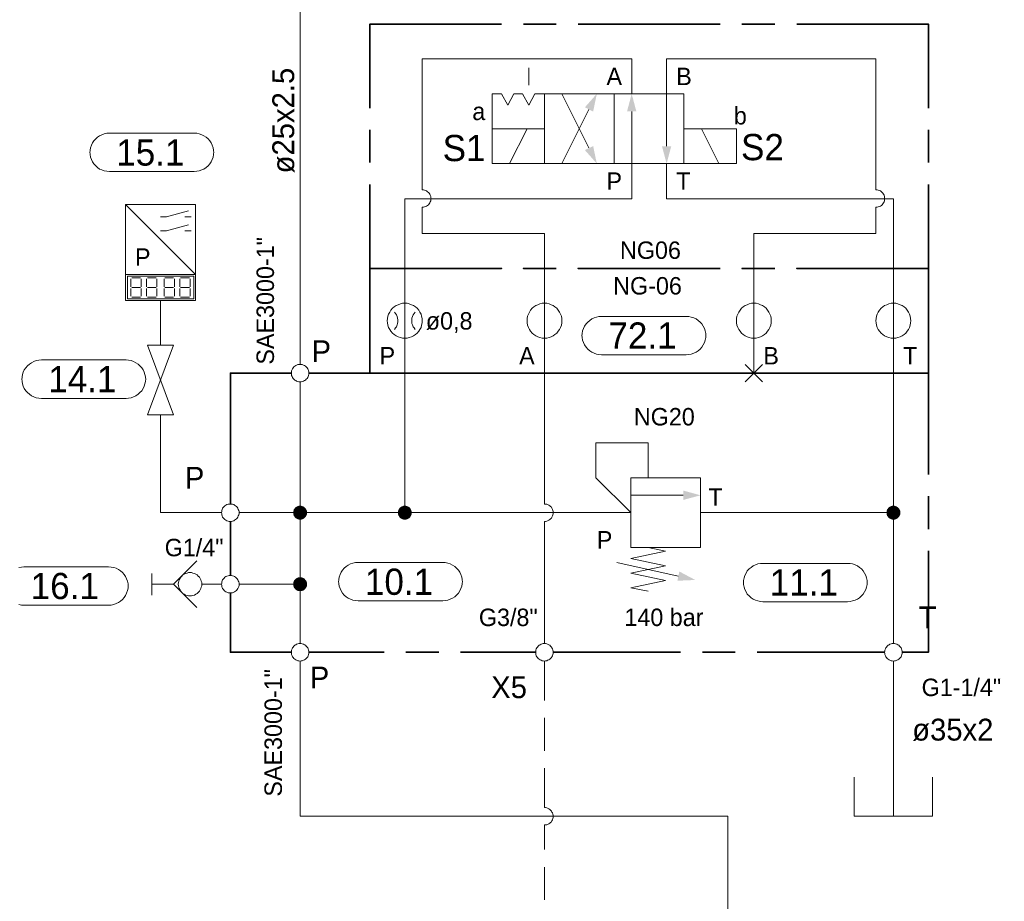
# Model space of a CAD drawing. Header units: millimetres. Extents: x 0 to 138, y 0 to 47.
# Tile 8 of 165: x 7.97 to 11.52, y 8.54 to 11.72. Entities that reach past the tile are written whole.
import ezdxf

# ---------------------------------------------------------------- set-up
doc = ezdxf.new("R2010")
doc.units = ezdxf.units.MM
for name, color, linetype in [('PDF_Geomertry', 7, 'Continuous'), ('PDF_Solid Fills', 7, 'Continuous'), ('PDF_Text', 7, 'Continuous')]:
    doc.layers.add(name, color=color, linetype=linetype)
doc.styles.add('PDF Arial', font='txt')

msp = doc.modelspace()

# ---------------------------------------------------------------- hatches: boundary and pattern name
at = {"layer": 'PDF_Solid Fills', "transparency": 33554559}
for points in [[(8.9826, 9.941), (8.9576, 9.9443), (8.9585, 9.9471)], [(8.9826, 9.941), (8.9576, 9.941), (8.9576, 9.9443)], [(8.9826, 9.941), (8.9576, 9.9374), (8.9576, 9.941)], [(8.9826, 9.941), (8.9585, 9.9346), (8.9576, 9.9374)], [(8.9826, 9.941), (8.9585, 9.9471), (8.959, 9.9507)], [(8.9826, 9.941), (8.959, 9.9313), (8.9585, 9.9346)], [(8.9826, 9.941), (8.959, 9.9507), (8.9604, 9.9535)], [(8.9826, 9.941), (8.9604, 9.9285), (8.959, 9.9313)], [(8.9826, 9.941), (8.9604, 9.9535), (8.9626, 9.9562)], [(8.9826, 9.941), (8.9626, 9.9257), (8.9604, 9.9285)], [(8.9826, 9.941), (8.9626, 9.9562), (8.9646, 9.959)], [(8.9826, 9.941), (8.9646, 9.9229), (8.9626, 9.9257)], [(8.9826, 9.941), (8.9646, 9.959), (8.9674, 9.961)], [(8.9826, 9.941), (8.9674, 9.9207), (8.9646, 9.9229)], [(8.9826, 9.941), (8.9674, 9.961), (8.9701, 9.9624)], [(8.9826, 9.941), (8.9701, 9.9193), (8.9674, 9.9207)], [(8.9826, 9.941), (8.9701, 9.9624), (8.9729, 9.9638)], [(8.9826, 9.941), (8.9729, 9.9179), (8.9701, 9.9193)], [(8.9826, 9.941), (8.9729, 9.9638), (8.9757, 9.9651)], [(8.9826, 9.941), (8.9757, 9.9165), (8.9729, 9.9179)], [(8.9826, 9.941), (8.9757, 9.9651), (8.9793, 9.966)], [(8.9826, 9.941), (8.9793, 9.916), (8.9757, 9.9165)], [(8.9826, 9.941), (8.9793, 9.966), (8.9826, 9.966)], [(8.9826, 9.941), (8.9826, 9.916), (8.9793, 9.916)], [(8.9826, 9.941), (8.9854, 9.966), (8.989, 9.9651)], [(8.9826, 9.941), (8.9826, 9.966), (8.9854, 9.966)], [(8.9826, 9.941), (8.989, 9.9651), (8.9924, 9.9638)], [(8.9826, 9.941), (8.9924, 9.9638), (8.9951, 9.9624)], [(8.9826, 9.941), (8.9951, 9.9624), (8.9979, 9.961)], [(8.9826, 9.941), (8.9979, 9.961), (9.0001, 9.959)], [(8.9826, 9.941), (9.0001, 9.959), (9.0021, 9.9562)], [(8.9826, 9.941), (9.0021, 9.9562), (9.0043, 9.9535)], [(8.9826, 9.941), (9.0043, 9.9535), (9.0057, 9.9507)], [(8.9826, 9.941), (9.0057, 9.9507), (9.0071, 9.9471)], [(8.9826, 9.941), (9.0071, 9.9471), (9.0076, 9.9443)], [(8.9826, 9.941), (9.0076, 9.9443), (9.0076, 9.941)], [(8.9826, 9.941), (8.9854, 9.916), (8.9826, 9.916)], [(8.9826, 9.941), (8.989, 9.9165), (8.9854, 9.916)], [(8.9826, 9.941), (8.9924, 9.9179), (8.989, 9.9165)], [(8.9826, 9.941), (8.9951, 9.9193), (8.9924, 9.9179)], [(8.9826, 9.941), (8.9979, 9.9207), (8.9951, 9.9193)], [(8.9826, 9.941), (9.0001, 9.9229), (8.9979, 9.9207)], [(8.9826, 9.941), (9.0021, 9.9257), (9.0001, 9.9229)], [(8.9826, 9.941), (9.0043, 9.9285), (9.0021, 9.9257)], [(8.9826, 9.941), (9.0057, 9.9313), (9.0043, 9.9285)], [(8.9826, 9.941), (9.0071, 9.9346), (9.0057, 9.9313)], [(8.9826, 9.941), (9.0076, 9.9374), (9.0071, 9.9346)], [(8.9826, 9.941), (9.0076, 9.941), (9.0076, 9.9374)], [(9.3599, 9.941), (9.3349, 9.9443), (9.3354, 9.9471)], [(9.3599, 9.941), (9.3349, 9.941), (9.3349, 9.9443)], [(9.3599, 9.941), (9.3349, 9.9374), (9.3349, 9.941)], [(9.3599, 9.941), (9.3354, 9.9346), (9.3349, 9.9374)], [(9.3599, 9.941), (9.3354, 9.9471), (9.3363, 9.9507)], [(9.3599, 9.941), (9.3363, 9.9313), (9.3354, 9.9346)], [(9.3599, 9.941), (9.3363, 9.9507), (9.3382, 9.9535)], [(9.3599, 9.941), (9.3382, 9.9285), (9.3363, 9.9313)], [(9.3599, 9.941), (9.3382, 9.9535), (9.3396, 9.9562)], [(9.3599, 9.941), (9.3396, 9.9257), (9.3382, 9.9285)], [(9.3599, 9.941), (9.3396, 9.9562), (9.3418, 9.959)], [(9.3599, 9.941), (9.3418, 9.9229), (9.3396, 9.9257)], [(9.3599, 9.941), (9.3418, 9.959), (9.3446, 9.961)], [(9.3599, 9.941), (9.3446, 9.9207), (9.3418, 9.9229)], [(9.3599, 9.941), (9.3446, 9.961), (9.3474, 9.9624)], [(9.3599, 9.941), (9.3474, 9.9193), (9.3446, 9.9207)], [(9.3599, 9.941), (9.3474, 9.9624), (9.3501, 9.9638)], [(9.3599, 9.941), (9.3501, 9.9179), (9.3474, 9.9193)], [(9.3599, 9.941), (9.3501, 9.9638), (9.3535, 9.9651)], [(9.3599, 9.941), (9.3535, 9.9165), (9.3501, 9.9179)], [(9.3599, 9.941), (9.3535, 9.9651), (9.3562, 9.966)], [(9.3599, 9.941), (9.3562, 9.916), (9.3535, 9.9165)], [(9.3599, 9.941), (9.3562, 9.966), (9.3599, 9.966)], [(9.3599, 9.941), (9.3599, 9.916), (9.3562, 9.916)], [(9.3599, 9.941), (9.3632, 9.966), (9.366, 9.9651)], [(9.3599, 9.941), (9.3599, 9.966), (9.3632, 9.966)], [(9.3599, 9.941), (9.366, 9.9651), (9.3696, 9.9638)], [(9.3599, 9.941), (9.3696, 9.9638), (9.3724, 9.9624)], [(9.3599, 9.941), (9.3724, 9.9624), (9.3751, 9.961)], [(9.3599, 9.941), (9.3751, 9.961), (9.3779, 9.959)], [(9.3599, 9.941), (9.3779, 9.959), (9.3799, 9.9562)], [(9.3599, 9.941), (9.3799, 9.9562), (9.3813, 9.9535)], [(9.3599, 9.941), (9.3813, 9.9535), (9.3826, 9.9507)], [(9.3599, 9.941), (9.3826, 9.9507), (9.384, 9.9471)], [(9.3599, 9.941), (9.384, 9.9471), (9.3849, 9.9443)], [(9.3599, 9.941), (9.3849, 9.9443), (9.3849, 9.941)], [(9.3599, 9.941), (9.3632, 9.916), (9.3599, 9.916)], [(9.3599, 9.941), (9.366, 9.9165), (9.3632, 9.916)], [(9.3599, 9.941), (9.3696, 9.9179), (9.366, 9.9165)], [(9.3599, 9.941), (9.3724, 9.9193), (9.3696, 9.9179)], [(9.3599, 9.941), (9.3751, 9.9207), (9.3724, 9.9193)], [(9.3599, 9.941), (9.3779, 9.9229), (9.3751, 9.9207)], [(9.3599, 9.941), (9.3799, 9.9257), (9.3779, 9.9229)], [(9.3599, 9.941), (9.3813, 9.9285), (9.3799, 9.9257)], [(9.3599, 9.941), (9.3826, 9.9313), (9.3813, 9.9285)], [(9.3599, 9.941), (9.384, 9.9346), (9.3826, 9.9313)], [(9.3599, 9.941), (9.3849, 9.9374), (9.384, 9.9346)], [(9.3599, 9.941), (9.3849, 9.941), (9.3849, 9.9374)], [(11.1201, 9.941), (11.0951, 9.9443), (11.096, 9.9471)], [(11.1201, 9.941), (11.0951, 9.941), (11.0951, 9.9443)], [(11.1201, 9.941), (11.0951, 9.9374), (11.0951, 9.941)], [(11.1201, 9.941), (11.096, 9.9346), (11.0951, 9.9374)], [(11.1201, 9.941), (11.096, 9.9471), (11.0965, 9.9507)], [(11.1201, 9.941), (11.0965, 9.9313), (11.096, 9.9346)], [(11.1201, 9.941), (11.0965, 9.9507), (11.0979, 9.9535)], [(11.1201, 9.941), (11.0979, 9.9285), (11.0965, 9.9313)], [(11.1201, 9.941), (11.0979, 9.9535), (11.1001, 9.9562)], [(11.1201, 9.941), (11.1001, 9.9257), (11.0979, 9.9285)], [(11.1201, 9.941), (11.1001, 9.9562), (11.1021, 9.959)], [(11.1201, 9.941), (11.1021, 9.9229), (11.1001, 9.9257)], [(11.1201, 9.941), (11.1021, 9.959), (11.1049, 9.961)], [(11.1201, 9.941), (11.1049, 9.9207), (11.1021, 9.9229)], [(11.1201, 9.941), (11.1049, 9.961), (11.1076, 9.9624)], [(11.1201, 9.941), (11.1076, 9.9193), (11.1049, 9.9207)], [(11.1201, 9.941), (11.1076, 9.9624), (11.1104, 9.9638)], [(11.1201, 9.941), (11.1104, 9.9179), (11.1076, 9.9193)], [(11.1201, 9.941), (11.1104, 9.9638), (11.1132, 9.9651)], [(11.1201, 9.941), (11.1132, 9.9165), (11.1104, 9.9179)], [(11.1201, 9.941), (11.1132, 9.9651), (11.1168, 9.966)], [(11.1201, 9.941), (11.1168, 9.916), (11.1132, 9.9165)], [(11.1201, 9.941), (11.1168, 9.966), (11.1201, 9.966)], [(11.1201, 9.941), (11.1201, 9.916), (11.1168, 9.916)], [(11.1201, 9.941), (11.1229, 9.966), (11.1265, 9.9651)], [(11.1201, 9.941), (11.1201, 9.966), (11.1229, 9.966)], [(11.1201, 9.941), (11.1265, 9.9651), (11.1299, 9.9638)], [(11.1201, 9.941), (11.1299, 9.9638), (11.1326, 9.9624)], [(11.1201, 9.941), (11.1326, 9.9624), (11.1354, 9.961)], [(11.1201, 9.941), (11.1354, 9.961), (11.1376, 9.959)], [(11.1201, 9.941), (11.1376, 9.959), (11.1396, 9.9562)], [(11.1201, 9.941), (11.1396, 9.9562), (11.1418, 9.9535)], [(11.1201, 9.941), (11.1418, 9.9535), (11.1432, 9.9507)], [(11.1201, 9.941), (11.1432, 9.9507), (11.1446, 9.9471)], [(11.1201, 9.941), (11.1446, 9.9471), (11.1451, 9.9443)], [(11.1201, 9.941), (11.1451, 9.9443), (11.1451, 9.941)], [(11.1201, 9.941), (11.1229, 9.916), (11.1201, 9.916)], [(11.1201, 9.941), (11.1265, 9.9165), (11.1229, 9.916)], [(11.1201, 9.941), (11.1299, 9.9179), (11.1265, 9.9165)], [(11.1201, 9.941), (11.1326, 9.9193), (11.1299, 9.9179)], [(11.1201, 9.941), (11.1354, 9.9207), (11.1326, 9.9193)], [(11.1201, 9.941), (11.1376, 9.9229), (11.1354, 9.9207)], [(11.1201, 9.941), (11.1396, 9.9257), (11.1376, 9.9229)], [(11.1201, 9.941), (11.1418, 9.9285), (11.1396, 9.9257)], [(11.1201, 9.941), (11.1432, 9.9313), (11.1418, 9.9285)], [(11.1201, 9.941), (11.1446, 9.9346), (11.1432, 9.9313)], [(11.1201, 9.941), (11.1451, 9.9374), (11.1446, 9.9346)], [(11.1201, 9.941), (11.1451, 9.941), (11.1451, 9.9374)], [(8.9826, 9.6832), (8.9576, 9.6868), (8.9585, 9.6896)], [(8.9826, 9.6832), (8.9576, 9.6832), (8.9576, 9.6868)], [(8.9826, 9.6832), (8.9585, 9.6896), (8.959, 9.6929)], [(8.9826, 9.6832), (8.959, 9.6929), (8.9604, 9.6957)], [(8.9826, 9.6832), (8.9604, 9.6957), (8.9626, 9.6985)], [(8.9826, 9.6832), (8.9626, 9.6985), (8.9646, 9.7007)], [(8.9826, 9.6832), (8.9646, 9.7007), (8.9674, 9.7035)], [(8.9826, 9.6832), (8.9674, 9.7035), (8.9701, 9.7049)], [(8.9826, 9.6832), (8.9701, 9.7049), (8.9729, 9.7062)], [(8.9826, 9.6832), (8.9729, 9.7062), (8.9757, 9.7076)], [(8.9826, 9.6832), (8.9757, 9.7076), (8.9793, 9.7082)], [(8.9826, 9.6832), (8.9793, 9.7082), (8.9826, 9.7082)], [(8.9826, 9.6832), (8.9854, 9.7082), (8.989, 9.7076)], [(8.9826, 9.6832), (8.9826, 9.7082), (8.9854, 9.7082)], [(8.9826, 9.6832), (8.989, 9.7076), (8.9924, 9.7062)], [(8.9826, 9.6832), (8.9924, 9.7062), (8.9951, 9.7049)], [(8.9826, 9.6832), (8.9951, 9.7049), (8.9979, 9.7035)], [(8.9826, 9.6832), (8.9979, 9.7035), (9.0001, 9.7007)], [(8.9826, 9.6832), (9.0001, 9.7007), (9.0021, 9.6985)], [(8.9826, 9.6832), (9.0021, 9.6985), (9.0043, 9.6957)], [(8.9826, 9.6832), (9.0043, 9.6957), (9.0057, 9.6929)], [(8.9826, 9.6832), (9.0057, 9.6929), (9.0071, 9.6896)], [(8.9826, 9.6832), (9.0071, 9.6896), (9.0076, 9.6868)], [(8.9826, 9.6832), (9.0076, 9.6868), (9.0076, 9.6832)], [(8.9826, 9.6832), (8.9576, 9.6799), (8.9576, 9.6832)], [(8.9826, 9.6832), (8.9585, 9.6763), (8.9576, 9.6799)], [(8.9826, 9.6832), (8.959, 9.6735), (8.9585, 9.6763)], [(8.9826, 9.6832), (8.9604, 9.6707), (8.959, 9.6735)], [(8.9826, 9.6832), (8.9626, 9.6679), (8.9604, 9.6707)], [(8.9826, 9.6832), (8.9646, 9.6651), (8.9626, 9.6679)], [(8.9826, 9.6832), (8.9674, 9.6632), (8.9646, 9.6651)], [(8.9826, 9.6832), (8.9701, 9.661), (8.9674, 9.6632)], [(8.9826, 9.6832), (8.9729, 9.6596), (8.9701, 9.661)], [(8.9826, 9.6832), (8.9757, 9.659), (8.9729, 9.6596)], [(8.9826, 9.6832), (8.9793, 9.6582), (8.9757, 9.659)], [(8.9826, 9.6832), (8.9826, 9.6582), (8.9793, 9.6582)], [(8.9826, 9.6832), (8.9854, 9.6582), (8.9826, 9.6582)], [(8.9826, 9.6832), (8.989, 9.659), (8.9854, 9.6582)], [(8.9826, 9.6832), (8.9924, 9.6596), (8.989, 9.659)], [(8.9826, 9.6832), (8.9951, 9.661), (8.9924, 9.6596)], [(8.9826, 9.6832), (8.9979, 9.6632), (8.9951, 9.661)], [(8.9826, 9.6832), (9.0001, 9.6651), (8.9979, 9.6632)], [(8.9826, 9.6832), (9.0021, 9.6679), (9.0001, 9.6651)], [(8.9826, 9.6832), (9.0043, 9.6707), (9.0021, 9.6679)], [(8.9826, 9.6832), (9.0057, 9.6735), (9.0043, 9.6707)], [(8.9826, 9.6832), (9.0071, 9.6763), (9.0057, 9.6735)], [(8.9826, 9.6832), (9.0076, 9.6799), (9.0071, 9.6763)], [(8.9826, 9.6832), (9.0076, 9.6832), (9.0076, 9.6799)]]:
    msp.add_hatch(color=256, dxfattribs=at).paths.add_polyline_path(points)

# ---------------------------------------------------------------- linework, layer by layer
at = {"layer": 'PDF_Geomertry', "lineweight": 15}
for points in [[(8.9826, 10.4749), (8.9826, 11.8554)], [(10.1771, 11.4499), (10.1771, 11.5757), (9.4224, 11.5757), (9.4224, 11.104), (9.4265, 11.1035), (9.4307, 11.1026), (9.4349, 11.1012), (9.4382, 11.0999), (9.4418, 11.0971), (9.4446, 11.0943), (9.4474, 11.0915), (9.4501, 11.0882), (9.4515, 11.0846), (9.4529, 11.0804), (9.4535, 11.0763), (9.4543, 11.0721), (9.4535, 11.0688), (9.4529, 11.0646), (9.4515, 11.0604), (9.4501, 11.0568), (9.4474, 11.0535), (9.4446, 11.0499), (9.4418, 11.0479), (9.4382, 11.0451), (9.4349, 11.0438), (9.4307, 11.0424), (9.4265, 11.0415), (9.4224, 11.041), (9.4265, 11.0415), (9.4307, 11.0424), (9.4349, 11.0438), (9.4382, 11.0451), (9.4418, 11.0479), (9.4446, 11.0499), (9.4474, 11.0535), (9.4501, 11.0568), (9.4515, 11.0604), (9.4529, 11.0646), (9.4535, 11.0688), (9.4543, 11.0721), (9.4535, 11.0763), (9.4529, 11.0804), (9.4515, 11.0846), (9.4501, 11.0882), (9.4474, 11.0915), (9.4446, 11.0943), (9.4418, 11.0971), (9.4382, 11.0999), (9.4349, 11.1012), (9.4307, 11.1026), (9.4265, 11.1035), (9.4224, 11.104)], [(11.0571, 11.104), (11.0571, 11.5757), (10.3029, 11.5757), (10.3029, 11.4499), (10.3029, 11.261)], [(9.8062, 11.4813), (9.8062, 11.5438)], [(9.9257, 11.4499), (10.0229, 11.2549)], [(10.2368, 10.0665), (10.2368, 10.1924), (10.0479, 10.1924), (10.0479, 10.0665), (10.1737, 9.941), (9.3599, 9.941), (9.3599, 10.4438), (9.3599, 10.8207), (9.3599, 11.0721), (10.1771, 11.0721), (10.1771, 11.1985), (10.1771, 11.3868)], [(9.9257, 11.1985), (10.0229, 11.3937)], [(9.7368, 11.1985), (9.8001, 11.3243)], [(10.491, 11.1985), (10.4285, 11.3243)], [(11.1201, 9.4693), (11.1201, 9.941), (11.1201, 10.4438), (11.1201, 10.8207), (11.1201, 11.0721), (10.3029, 11.0721), (10.3029, 11.1985)], [(10.6174, 10.4438), (10.6174, 10.8207), (10.6174, 10.9465), (11.0571, 10.9465), (11.0571, 11.041), (11.0613, 11.0415), (11.0654, 11.0424), (11.0696, 11.0438), (11.0729, 11.0451), (11.0765, 11.0479), (11.0793, 11.0499), (11.0821, 11.0535), (11.084, 11.0568), (11.0863, 11.0604), (11.0876, 11.0646), (11.0882, 11.0688), (11.0882, 11.0721), (11.0882, 11.0763), (11.0876, 11.0804), (11.0863, 11.0846), (11.084, 11.0882), (11.0821, 11.0915), (11.0793, 11.0943), (11.0765, 11.0971), (11.0729, 11.0999), (11.0696, 11.1012), (11.0654, 11.1026), (11.0613, 11.1035), (11.0571, 11.104), (11.0613, 11.1035), (11.0654, 11.1026), (11.0696, 11.1012), (11.0729, 11.0999), (11.0765, 11.0971), (11.0793, 11.0943), (11.0821, 11.0915), (11.084, 11.0882), (11.0863, 11.0846), (11.0876, 11.0804), (11.0882, 11.0763), (11.0882, 11.0721), (11.0882, 11.0688), (11.0876, 11.0646), (11.0863, 11.0604), (11.084, 11.0568), (11.0821, 11.0535), (11.0793, 11.0499), (11.0765, 11.0479), (11.0729, 11.0451), (11.0696, 11.0438), (11.0654, 11.0424), (11.0613, 11.0415), (11.0571, 11.041)], [(8.3535, 10.7993), (8.3535, 10.7049), (8.6057, 10.7049), (8.6057, 10.7993), (8.3535, 11.0507)], [(9.4224, 11.041), (9.4224, 10.9465), (9.8626, 10.9465), (9.8626, 10.8207), (9.8626, 10.4438), (9.8626, 9.9721)], [(8.4799, 11.0063), (8.5015, 11.0063), (8.5799, 11.0285)], [(8.5674, 11.0063), (8.5896, 11.0063)], [(8.4799, 10.9562), (8.5015, 10.9562), (8.5799, 10.9785)], [(8.5674, 10.9562), (8.5896, 10.9562)], [(8.3757, 10.7868), (8.4071, 10.7868)], [(8.4326, 10.7868), (8.464, 10.7868)], [(8.4951, 10.7868), (8.5265, 10.7868)], [(8.5521, 10.7868), (8.5835, 10.7868)], [(8.3729, 10.7549), (8.3729, 10.7832)], [(8.3729, 10.7207), (8.3729, 10.7485)], [(8.3757, 10.7521), (8.4071, 10.7521)], [(8.4104, 10.7832), (8.4104, 10.7549)], [(8.4104, 10.7485), (8.4104, 10.7207)], [(8.4293, 10.7549), (8.4293, 10.7832)], [(8.4293, 10.7207), (8.4293, 10.7485)], [(8.4326, 10.7521), (8.464, 10.7521)], [(8.4668, 10.7832), (8.4668, 10.7549)], [(8.4668, 10.7485), (8.4668, 10.7207)], [(8.4924, 10.7549), (8.4924, 10.7832)], [(8.4924, 10.7207), (8.4924, 10.7485)], [(8.4951, 10.7521), (8.5265, 10.7521)], [(8.5299, 10.7832), (8.5299, 10.7549)], [(8.5299, 10.7485), (8.5299, 10.7207)], [(8.5487, 10.7549), (8.5487, 10.7832)], [(8.5487, 10.7207), (8.5487, 10.7485)], [(8.5521, 10.7521), (8.5835, 10.7521)], [(8.5863, 10.7832), (8.5863, 10.7549)], [(8.5863, 10.7485), (8.5863, 10.7207)], [(8.4071, 10.7174), (8.3757, 10.7174)], [(8.464, 10.7174), (8.4326, 10.7174)], [(8.5265, 10.7174), (8.4951, 10.7174)], [(8.5835, 10.7174), (8.5521, 10.7174)], [(8.4799, 10.5443), (8.4799, 10.7049)], [(9.3599, 10.6951), (9.3599, 10.5693)], [(10.6174, 10.6951), (10.6174, 10.5693)], [(11.1201, 10.6951), (11.1201, 10.5693)], [(9.3224, 10.6012), (9.3265, 10.6063), (9.3299, 10.611), (9.3321, 10.6174), (9.3335, 10.6229), (9.3349, 10.629), (9.3349, 10.6354), (9.3335, 10.6415), (9.3321, 10.6479), (9.3299, 10.6535), (9.3265, 10.659), (9.3224, 10.6637)], [(9.3965, 10.6637), (9.3932, 10.659), (9.3896, 10.6535), (9.3876, 10.6479), (9.3854, 10.6415), (9.3849, 10.6354), (9.3849, 10.629), (9.3854, 10.6229), (9.3876, 10.6174), (9.3896, 10.611), (9.3932, 10.6063), (9.3965, 10.6012)], [(10.5854, 10.4124), (10.6487, 10.4749)], [(10.6487, 10.4124), (10.5854, 10.4749)], [(8.9826, 10.4124), (8.9826, 9.941), (8.9826, 9.6832), (8.9826, 9.4693)], [(8.6993, 9.941), (8.4799, 9.941), (8.4799, 10.2929)], [(10.1737, 10.0035), (10.3626, 10.0035)], [(9.8626, 9.4693), (9.8626, 9.9096), (9.8668, 9.9096), (9.871, 9.9104), (9.8743, 9.9118), (9.8785, 9.9137), (9.8821, 9.916), (9.8849, 9.9188), (9.8876, 9.9215), (9.8896, 9.9249), (9.8918, 9.929), (9.8932, 9.9326), (9.8938, 9.9368), (9.8938, 9.941), (9.8938, 9.9451), (9.8932, 9.9493), (9.8918, 9.9526), (9.8896, 9.9568), (9.8876, 9.9604), (9.8849, 9.9632), (9.8821, 9.966), (9.8785, 9.9679), (9.8743, 9.9701), (9.871, 9.9715), (9.8668, 9.9721), (9.8626, 9.9721), (9.8668, 9.9721), (9.871, 9.9715), (9.8743, 9.9701), (9.8785, 9.9679), (9.8821, 9.966), (9.8849, 9.9632), (9.8876, 9.9604), (9.8896, 9.9568), (9.8918, 9.9526), (9.8932, 9.9493), (9.8938, 9.9451), (9.8938, 9.941), (9.8938, 9.9368), (9.8932, 9.9326), (9.8918, 9.929), (9.8896, 9.9249), (9.8876, 9.9215), (9.8849, 9.9188), (9.8821, 9.916), (9.8785, 9.9137), (9.8743, 9.9118), (9.871, 9.9104), (9.8668, 9.9096), (9.8626, 9.9096)], [(8.7626, 9.941), (8.9826, 9.941), (9.3599, 9.941)], [(10.4251, 9.941), (11.1201, 9.941)], [(10.2368, 9.8151), (10.2993, 9.8021), (10.1737, 9.7757), (10.2993, 9.7499), (10.1737, 9.7235), (10.2993, 9.6971), (10.1737, 9.6707), (10.2368, 9.6582)], [(8.6104, 9.7674), (8.5265, 9.6832), (8.6104, 9.5993)], [(10.1237, 9.7618), (10.3451, 9.7124)], [(7.9696, 9.7438), (7.9785, 9.7451), (7.9876, 9.7457), (8.2924, 9.7457), (8.2924, 9.7457), (8.3021, 9.7451), (8.3113, 9.7438), (8.3196, 9.741), (8.3279, 9.7368), (8.3354, 9.7313), (8.3424, 9.7249), (8.3487, 9.7179), (8.3535, 9.7104), (8.3576, 9.7021), (8.3612, 9.6938), (8.3626, 9.6846), (8.3632, 9.6749), (8.3632, 9.6785), (8.3626, 9.6693), (8.3612, 9.6604), (8.3576, 9.6513), (8.3535, 9.6429), (8.3487, 9.6354), (8.3424, 9.6285), (8.3354, 9.6221), (8.3279, 9.6174), (8.3196, 9.6132), (8.3113, 9.6104), (8.3021, 9.6082), (8.2924, 9.6076), (7.9876, 9.6076), (7.9785, 9.6082), (7.9696, 9.6104)], [(8.4479, 9.6437), (8.4479, 9.7221)], [(8.5265, 9.6832), (8.4479, 9.6832)], [(8.6279, 9.6832), (8.6521, 9.6832), (8.6993, 9.6832)], [(8.7626, 9.6832), (8.9826, 9.6832)], [(8.2785, 6.1938), (8.2785, 6.2818), (8.2785, 6.7221), (8.3224, 6.7221), (8.8507, 6.7221), (10.391, 6.7221), (10.5229, 6.7221), (10.5229, 6.986), (10.5229, 8.8471), (8.9826, 8.8471), (8.9826, 9.4063)], [(9.8626, 9.2646), (9.8626, 9.4063)], [(11.1201, 8.8471), (11.1201, 9.0549), (11.1201, 9.4063)], [(9.8626, 9.0832), (9.8626, 9.2013)], [(9.8626, 8.8785), (9.8626, 9.0207)], [(10.9785, 8.9882), (10.9785, 8.8471), (11.2612, 8.8471), (11.2612, 8.9882)], [(9.8626, 8.7271), (9.8626, 8.816), (9.8668, 8.816), (9.871, 8.8165), (9.8743, 8.8179), (9.8785, 8.8201), (9.8821, 8.8221), (9.8849, 8.8249), (9.8876, 8.8276), (9.8896, 8.8312), (9.8918, 8.8346), (9.8932, 8.8388), (9.8938, 8.8429), (9.8938, 8.8471), (9.8938, 8.8512), (9.8932, 8.8549), (9.8918, 8.859), (9.8896, 8.8624), (9.8876, 8.866), (9.8849, 8.8693), (9.8821, 8.8721), (9.8785, 8.8743), (9.8743, 8.8762), (9.871, 8.8771), (9.8668, 8.8785), (9.8626, 8.8785), (9.8668, 8.8785), (9.871, 8.8771), (9.8743, 8.8762), (9.8785, 8.8743), (9.8821, 8.8721), (9.8849, 8.8693), (9.8876, 8.866), (9.8896, 8.8624), (9.8918, 8.859), (9.8932, 8.8549), (9.8938, 8.8512), (9.8938, 8.8471), (9.8938, 8.8429), (9.8932, 8.8388), (9.8918, 8.8346), (9.8896, 8.8312), (9.8876, 8.8276), (9.8849, 8.8249), (9.8821, 8.8221), (9.8785, 8.8201), (9.8743, 8.8179), (9.871, 8.8165), (9.8668, 8.816), (9.8626, 8.816)], [(9.8626, 8.5457), (9.8626, 8.6637)]]:
    msp.add_lwpolyline(points, dxfattribs=at)
at = {"layer": 'PDF_Geomertry', "lineweight": 35}
for points in [[(9.7085, 11.7013), (9.234, 11.7013), (9.234, 11.3985)], [(9.9049, 11.7013), (9.7868, 11.7013)], [(10.496, 11.7013), (9.984, 11.7013)], [(10.6924, 11.7013), (10.5743, 11.7013)], [(11.246, 11.3985), (11.246, 11.7013), (10.7715, 11.7013)], [(9.234, 11.3201), (9.234, 11.2021)], [(11.246, 11.2021), (11.246, 11.3201)], [(9.7085, 10.4438), (9.234, 10.4438), (9.234, 10.8207), (9.7085, 10.8207), (9.234, 10.8207), (9.234, 11.1235)], [(10.7715, 10.4438), (11.246, 10.4438), (11.246, 10.8207), (10.7715, 10.8207), (11.246, 10.8207), (11.246, 11.1235)], [(8.7312, 9.9721), (8.7312, 10.4438), (8.9515, 10.4438)], [(9.014, 10.4438), (9.5987, 10.4438)], [(9.6771, 10.4438), (9.7951, 10.4438)], [(9.9049, 10.4438), (9.7868, 10.4438)], [(9.8737, 10.4438), (10.3854, 10.4438)], [(10.496, 10.4438), (9.984, 10.4438)], [(10.4646, 10.4438), (10.5826, 10.4438)], [(10.6924, 10.4438), (10.5743, 10.4438)], [(10.6612, 10.4438), (11.246, 10.4438), (11.246, 10.0785)], [(11.246, 9.8818), (11.246, 9.9999)], [(8.7312, 9.7146), (8.7312, 9.9096)], [(11.1515, 9.4382), (11.246, 9.4382), (11.246, 9.8035)], [(8.9515, 9.4382), (8.7312, 9.4382), (8.7312, 9.6521)], [(9.014, 9.4382), (9.2849, 9.4382)], [(9.3632, 9.4382), (9.4821, 9.4382)], [(9.5604, 9.4382), (9.8312, 9.4382)], [(9.8938, 9.4382), (10.3535, 9.4382)], [(10.4321, 9.4382), (10.5501, 9.4382)], [(10.6293, 9.4382), (11.0882, 9.4382)]]:
    msp.add_lwpolyline(points, dxfattribs=at)
at = {"layer": 'PDF_Geomertry', "lineweight": 15}
for points in [[(9.8626, 11.3243), (9.8626, 11.4499), (9.8279, 11.4499), (9.8062, 11.409), (9.784, 11.4499), (9.7529, 11.4499), (9.7307, 11.409), (9.7085, 11.4499), (9.6743, 11.4499), (9.6743, 11.3243)], [(10.114, 11.4499), (9.8626, 11.4499), (9.8626, 11.1985), (10.114, 11.1985), (10.114, 11.4499)], [(10.3654, 11.1985), (10.114, 11.1985), (10.114, 11.4499), (10.3654, 11.4499), (10.3654, 11.1985)], [(9.6743, 11.1985), (9.8626, 11.1985), (9.8626, 11.3243), (9.6743, 11.3243), (9.6743, 11.1985)], [(10.3654, 11.1985), (10.5543, 11.1985), (10.5543, 11.3243), (10.3654, 11.3243), (10.3654, 11.1985)], [(8.6007, 11.3082), (8.6099, 11.3076), (8.6187, 11.3054), (8.6279, 11.3026), (8.6362, 11.2985), (8.6438, 11.2938), (8.6507, 11.2874), (8.6571, 11.2804), (8.6618, 11.2729), (8.666, 11.2646), (8.6688, 11.2554), (8.671, 11.2465), (8.6715, 11.2374), (8.6715, 11.241), (8.671, 11.2313), (8.6688, 11.2221), (8.666, 11.2138), (8.6618, 11.2054), (8.6571, 11.1979), (8.6507, 11.191), (8.6438, 11.1846), (8.6362, 11.179), (8.6279, 11.1757), (8.6187, 11.1721), (8.6099, 11.1707), (8.6007, 11.1701), (8.296, 11.1701), (8.2862, 11.1707), (8.2771, 11.1721), (8.2688, 11.1757), (8.2604, 11.179), (8.2529, 11.1846), (8.246, 11.191), (8.2396, 11.1979), (8.2349, 11.2054), (8.2307, 11.2138), (8.2271, 11.2221), (8.2257, 11.2313), (8.2251, 11.241), (8.2251, 11.2374), (8.2257, 11.2465), (8.2271, 11.2554), (8.2307, 11.2646), (8.2349, 11.2729), (8.2396, 11.2804), (8.246, 11.2874), (8.2529, 11.2938), (8.2604, 11.2985), (8.2688, 11.3026), (8.2771, 11.3054), (8.2862, 11.3076), (8.296, 11.3082), (8.6007, 11.3082)], [(8.3535, 10.7993), (8.6057, 10.7993), (8.6057, 11.0507), (8.3535, 11.0507), (8.3535, 10.7993)], [(8.3604, 10.7929), (8.5993, 10.7929), (8.5993, 10.711), (8.3604, 10.711), (8.3604, 10.7929)], [(9.4224, 10.6326), (9.4224, 10.641), (9.4201, 10.6485), (9.4182, 10.6563), (9.414, 10.6637), (9.4099, 10.6707), (9.4043, 10.6771), (9.3979, 10.6826), (9.391, 10.6868), (9.384, 10.6901), (9.3757, 10.6929), (9.3682, 10.6951), (9.3599, 10.6951), (9.3515, 10.6951), (9.3437, 10.6929), (9.3354, 10.6901), (9.3285, 10.6868), (9.3215, 10.6826), (9.3154, 10.6771), (9.3099, 10.6707), (9.3057, 10.6637), (9.3015, 10.6563), (9.2987, 10.6485), (9.2974, 10.641), (9.2965, 10.6326), (9.2974, 10.6243), (9.2987, 10.616), (9.3015, 10.6082), (9.3057, 10.6012), (9.3099, 10.5943), (9.3154, 10.5882), (9.3215, 10.5826), (9.3285, 10.5776), (9.3354, 10.5743), (9.3437, 10.5715), (9.3515, 10.5701), (9.3599, 10.5693), (9.3682, 10.5701), (9.3757, 10.5715), (9.384, 10.5743), (9.391, 10.5776), (9.3979, 10.5826), (9.4043, 10.5882), (9.4099, 10.5943), (9.414, 10.6012), (9.4182, 10.6082), (9.4201, 10.616), (9.4224, 10.6243), (9.4224, 10.6326)], [(9.9257, 10.6326), (9.9251, 10.641), (9.9237, 10.6485), (9.921, 10.6563), (9.9174, 10.6637), (9.9126, 10.6707), (9.9071, 10.6771), (9.9007, 10.6826), (9.8938, 10.6868), (9.8868, 10.6901), (9.8793, 10.6929), (9.871, 10.6951), (9.8626, 10.6951), (9.8543, 10.6951), (9.8465, 10.6929), (9.839, 10.6901), (9.8312, 10.6868), (9.8243, 10.6826), (9.8182, 10.6771), (9.8126, 10.6707), (9.8085, 10.6637), (9.8049, 10.6563), (9.8021, 10.6485), (9.8001, 10.641), (9.8001, 10.6326), (9.8001, 10.6243), (9.8021, 10.616), (9.8049, 10.6082), (9.8085, 10.6012), (9.8126, 10.5943), (9.8182, 10.5882), (9.8243, 10.5826), (9.8312, 10.5776), (9.839, 10.5743), (9.8465, 10.5715), (9.8543, 10.5701), (9.8626, 10.5693), (9.871, 10.5701), (9.8793, 10.5715), (9.8868, 10.5743), (9.8938, 10.5776), (9.9007, 10.5826), (9.9071, 10.5882), (9.9126, 10.5943), (9.9174, 10.6012), (9.921, 10.6082), (9.9237, 10.616), (9.9251, 10.6243), (9.9257, 10.6326)], [(10.6799, 10.6326), (10.6793, 10.641), (10.6779, 10.6485), (10.6751, 10.6563), (10.6715, 10.6637), (10.6668, 10.6707), (10.6618, 10.6771), (10.6557, 10.6826), (10.6487, 10.6868), (10.641, 10.6901), (10.6335, 10.6929), (10.6251, 10.6951), (10.6174, 10.6951), (10.609, 10.6951), (10.6007, 10.6929), (10.5932, 10.6901), (10.5854, 10.6868), (10.5785, 10.6826), (10.5724, 10.6771), (10.5674, 10.6707), (10.5626, 10.6637), (10.559, 10.6563), (10.5562, 10.6485), (10.5549, 10.641), (10.5543, 10.6326), (10.5549, 10.6243), (10.5562, 10.616), (10.559, 10.6082), (10.5626, 10.6012), (10.5674, 10.5943), (10.5724, 10.5882), (10.5785, 10.5826), (10.5854, 10.5776), (10.5932, 10.5743), (10.6007, 10.5715), (10.609, 10.5701), (10.6174, 10.5693), (10.6251, 10.5701), (10.6335, 10.5715), (10.641, 10.5743), (10.6487, 10.5776), (10.6557, 10.5826), (10.6618, 10.5882), (10.6668, 10.5943), (10.6715, 10.6012), (10.6751, 10.6082), (10.6779, 10.616), (10.6793, 10.6243), (10.6799, 10.6326)], [(11.1826, 10.6326), (11.1821, 10.641), (11.1807, 10.6485), (11.1779, 10.6563), (11.1743, 10.6637), (11.1701, 10.6707), (11.1646, 10.6771), (11.1585, 10.6826), (11.1515, 10.6868), (11.1438, 10.6901), (11.1362, 10.6929), (11.1285, 10.6951), (11.1201, 10.6951), (11.1118, 10.6951), (11.1035, 10.6929), (11.096, 10.6901), (11.0882, 10.6868), (11.0821, 10.6826), (11.0757, 10.6771), (11.0701, 10.6707), (11.0654, 10.6637), (11.0618, 10.6563), (11.059, 10.6485), (11.0576, 10.641), (11.0571, 10.6326), (11.0576, 10.6243), (11.059, 10.616), (11.0618, 10.6082), (11.0654, 10.6012), (11.0701, 10.5943), (11.0757, 10.5882), (11.0821, 10.5826), (11.0882, 10.5776), (11.096, 10.5743), (11.1035, 10.5715), (11.1118, 10.5701), (11.1201, 10.5693), (11.1285, 10.5701), (11.1362, 10.5715), (11.1438, 10.5743), (11.1515, 10.5776), (11.1585, 10.5826), (11.1646, 10.5882), (11.1701, 10.5943), (11.1743, 10.6012), (11.1779, 10.6082), (11.1807, 10.616), (11.1821, 10.6243), (11.1826, 10.6326)], [(10.3737, 10.6479), (10.3826, 10.6479), (10.3918, 10.6457), (10.4007, 10.6429), (10.409, 10.6388), (10.4168, 10.6332), (10.4237, 10.6276), (10.4299, 10.6207), (10.4349, 10.6124), (10.439, 10.6049), (10.4418, 10.5957), (10.4438, 10.5868), (10.4446, 10.5776), (10.4446, 10.5804), (10.4438, 10.5715), (10.4418, 10.5624), (10.439, 10.5535), (10.4349, 10.5451), (10.4299, 10.5374), (10.4237, 10.5304), (10.4168, 10.5243), (10.409, 10.5193), (10.4007, 10.5151), (10.3918, 10.5124), (10.3826, 10.5104), (10.3737, 10.5096), (10.0688, 10.5096), (10.059, 10.5104), (10.0501, 10.5124), (10.0418, 10.5151), (10.0335, 10.5193), (10.0257, 10.5243), (10.0188, 10.5304), (10.0126, 10.5374), (10.0071, 10.5451), (10.0035, 10.5535), (10.0001, 10.5624), (9.9987, 10.5715), (9.9979, 10.5804), (9.9979, 10.5776), (9.9987, 10.5868), (10.0001, 10.5957), (10.0035, 10.6049), (10.0071, 10.6124), (10.0126, 10.6207), (10.0188, 10.6276), (10.0257, 10.6332), (10.0335, 10.6388), (10.0418, 10.6429), (10.0501, 10.6457), (10.059, 10.6479), (10.0688, 10.6479), (10.3737, 10.6479)], [(8.4326, 10.2929), (8.5265, 10.5443), (8.4326, 10.5443), (8.5265, 10.2929), (8.4326, 10.2929)], [(8.3557, 10.491), (8.3646, 10.4901), (8.3737, 10.4888), (8.3826, 10.4854), (8.391, 10.4813), (8.3987, 10.4762), (8.4057, 10.4701), (8.4118, 10.4632), (8.4168, 10.4554), (8.421, 10.4471), (8.4237, 10.4388), (8.4257, 10.4299), (8.4265, 10.4201), (8.4265, 10.4235), (8.4257, 10.4137), (8.4237, 10.4049), (8.421, 10.3965), (8.4168, 10.3882), (8.4118, 10.3804), (8.4057, 10.3735), (8.3987, 10.3674), (8.391, 10.3624), (8.3826, 10.3582), (8.3737, 10.3549), (8.3646, 10.3535), (8.3557, 10.3526), (8.0507, 10.3526), (8.041, 10.3535), (8.0321, 10.3549), (8.0237, 10.3582), (8.0154, 10.3624), (8.0076, 10.3674), (8.0007, 10.3735), (7.9946, 10.3804), (7.989, 10.3882), (7.9854, 10.3965), (7.9821, 10.4049), (7.9807, 10.4137), (7.9799, 10.4235), (7.9799, 10.4201), (7.9807, 10.4299), (7.9821, 10.4388), (7.9854, 10.4471), (7.989, 10.4554), (7.9946, 10.4632), (8.0007, 10.4701), (8.0076, 10.4762), (8.0154, 10.4813), (8.0237, 10.4854), (8.0321, 10.4888), (8.041, 10.4901), (8.0507, 10.491), (8.3557, 10.491)], [(9.014, 10.4438), (9.014, 10.4479), (9.0126, 10.4521), (9.0118, 10.4562), (9.0099, 10.4596), (9.0076, 10.4632), (9.0049, 10.466), (9.0015, 10.4688), (8.9979, 10.4707), (8.9946, 10.4729), (8.9904, 10.4743), (8.9868, 10.4749), (8.9826, 10.4749), (8.9785, 10.4749), (8.9743, 10.4743), (8.9701, 10.4729), (8.9668, 10.4707), (8.9632, 10.4688), (8.9604, 10.466), (8.9576, 10.4632), (8.9557, 10.4596), (8.9535, 10.4562), (8.9521, 10.4521), (8.9515, 10.4479), (8.9515, 10.4438), (8.9515, 10.4396), (8.9521, 10.4354), (8.9535, 10.4318), (8.9557, 10.4285), (8.9576, 10.4249), (8.9604, 10.4215), (8.9632, 10.4188), (8.9668, 10.4165), (8.9701, 10.4146), (8.9743, 10.4132), (8.9785, 10.4124), (8.9826, 10.4124), (8.9868, 10.4124), (8.9904, 10.4132), (8.9946, 10.4146), (8.9979, 10.4165), (9.0015, 10.4188), (9.0049, 10.4215), (9.0076, 10.4249), (9.0099, 10.4285), (9.0118, 10.4318), (9.0126, 10.4354), (9.014, 10.4396), (9.014, 10.4438)], [(10.4251, 10.0665), (10.1737, 10.0665), (10.1737, 9.8151), (10.4251, 9.8151), (10.4251, 10.0665)], [(8.7626, 9.941), (8.7626, 9.9451), (8.7612, 9.9493), (8.7599, 9.9526), (8.7585, 9.9568), (8.7563, 9.9604), (8.7535, 9.9632), (8.7501, 9.966), (8.7465, 9.9679), (8.7432, 9.9701), (8.739, 9.9715), (8.7354, 9.9721), (8.7312, 9.9721), (8.7271, 9.9721), (8.7229, 9.9715), (8.7187, 9.9701), (8.7154, 9.9679), (8.7118, 9.966), (8.709, 9.9632), (8.7062, 9.9604), (8.7035, 9.9568), (8.7021, 9.9526), (8.7007, 9.9493), (8.7001, 9.9451), (8.6993, 9.941), (8.7001, 9.9368), (8.7007, 9.9326), (8.7021, 9.929), (8.7035, 9.9249), (8.7062, 9.9215), (8.709, 9.9188), (8.7118, 9.916), (8.7154, 9.9137), (8.7187, 9.9118), (8.7229, 9.9104), (8.7271, 9.9096), (8.7312, 9.9096), (8.7354, 9.9096), (8.739, 9.9104), (8.7432, 9.9118), (8.7465, 9.9137), (8.7501, 9.916), (8.7535, 9.9188), (8.7563, 9.9215), (8.7585, 9.9249), (8.7599, 9.929), (8.7612, 9.9326), (8.7626, 9.9368), (8.7626, 9.941)], [(9.4965, 9.7618), (9.5057, 9.761), (9.5146, 9.759), (9.5237, 9.7563), (9.5321, 9.7521), (9.5396, 9.7471), (9.5465, 9.741), (9.5529, 9.734), (9.5576, 9.7262), (9.5618, 9.7179), (9.5646, 9.709), (9.5668, 9.6999), (9.5674, 9.691), (9.5674, 9.6943), (9.5668, 9.6846), (9.5646, 9.6757), (9.5618, 9.6674), (9.5576, 9.659), (9.5529, 9.6513), (9.5465, 9.6443), (9.5396, 9.6382), (9.5321, 9.6326), (9.5237, 9.629), (9.5146, 9.6257), (9.5057, 9.6243), (9.4965, 9.6235), (9.1918, 9.6235), (9.1821, 9.6243), (9.1729, 9.6257), (9.1646, 9.629), (9.1562, 9.6326), (9.1487, 9.6382), (9.1418, 9.6443), (9.1354, 9.6513), (9.1307, 9.659), (9.1265, 9.6674), (9.1229, 9.6757), (9.1215, 9.6846), (9.121, 9.6943), (9.121, 9.691), (9.1215, 9.6999), (9.1229, 9.709), (9.1265, 9.7179), (9.1307, 9.7262), (9.1354, 9.734), (9.1418, 9.741), (9.1487, 9.7471), (9.1562, 9.7521), (9.1646, 9.7563), (9.1729, 9.759), (9.1821, 9.761), (9.1918, 9.7618), (9.4965, 9.7618)], [(10.9549, 9.7582), (10.964, 9.7582), (10.9729, 9.7563), (10.9821, 9.7535), (10.9904, 9.7493), (10.9979, 9.7438), (11.0049, 9.7382), (11.0112, 9.7313), (11.016, 9.7235), (11.0201, 9.7151), (11.0229, 9.7062), (11.0251, 9.6971), (11.0257, 9.6882), (11.0257, 9.691), (11.0251, 9.6818), (11.0229, 9.6729), (11.0201, 9.6637), (11.016, 9.6554), (11.0112, 9.6479), (11.0049, 9.641), (10.9979, 9.6346), (10.9904, 9.6299), (10.9821, 9.6257), (10.9729, 9.6229), (10.964, 9.6207), (10.9549, 9.6201), (10.6501, 9.6201), (10.641, 9.6207), (10.6321, 9.6229), (10.6229, 9.6257), (10.6146, 9.6299), (10.6071, 9.6346), (10.6001, 9.641), (10.5937, 9.6479), (10.589, 9.6554), (10.5849, 9.6637), (10.5821, 9.6729), (10.5799, 9.6818), (10.5793, 9.691), (10.5793, 9.6882), (10.5799, 9.6971), (10.5821, 9.7062), (10.5849, 9.7151), (10.589, 9.7235), (10.5937, 9.7313), (10.6001, 9.7382), (10.6071, 9.7438), (10.6146, 9.7493), (10.6229, 9.7535), (10.6321, 9.7563), (10.641, 9.7582), (10.6501, 9.7582), (10.9549, 9.7582)], [(8.6279, 9.6832), (8.6279, 9.6888), (8.6265, 9.6938), (8.6251, 9.6993), (8.6224, 9.704), (8.6196, 9.709), (8.6154, 9.7124), (8.6118, 9.7165), (8.6071, 9.7193), (8.6021, 9.7221), (8.5965, 9.7235), (8.5918, 9.7249), (8.5863, 9.7249), (8.5807, 9.7249), (8.5751, 9.7235), (8.5701, 9.7221), (8.5654, 9.7193), (8.5604, 9.7165), (8.5562, 9.7124), (8.5529, 9.709), (8.5501, 9.704), (8.5474, 9.6993), (8.5451, 9.6938), (8.5446, 9.6888), (8.5438, 9.6832), (8.5446, 9.6776), (8.5451, 9.6721), (8.5474, 9.6674), (8.5501, 9.6624), (8.5529, 9.6576), (8.5562, 9.6535), (8.5604, 9.6499), (8.5654, 9.6471), (8.5701, 9.6443), (8.5751, 9.6429), (8.5807, 9.6415), (8.5863, 9.641), (8.5918, 9.6415), (8.5965, 9.6429), (8.6021, 9.6443), (8.6071, 9.6471), (8.6118, 9.6499), (8.6154, 9.6535), (8.6196, 9.6576), (8.6224, 9.6624), (8.6251, 9.6674), (8.6265, 9.6721), (8.6279, 9.6776), (8.6279, 9.6832)], [(8.7626, 9.6832), (8.7626, 9.6874), (8.7612, 9.6915), (8.7599, 9.6951), (8.7585, 9.6985), (8.7563, 9.7021), (8.7535, 9.7054), (8.7501, 9.7082), (8.7465, 9.7104), (8.7432, 9.7124), (8.739, 9.7138), (8.7354, 9.7146), (8.7312, 9.7146), (8.7271, 9.7146), (8.7229, 9.7138), (8.7187, 9.7124), (8.7154, 9.7104), (8.7118, 9.7082), (8.709, 9.7054), (8.7062, 9.7021), (8.7035, 9.6985), (8.7021, 9.6951), (8.7007, 9.6915), (8.7001, 9.6874), (8.6993, 9.6832), (8.7001, 9.679), (8.7007, 9.6749), (8.7021, 9.6707), (8.7035, 9.6674), (8.7062, 9.6637), (8.709, 9.661), (8.7118, 9.6582), (8.7154, 9.6563), (8.7187, 9.654), (8.7229, 9.6526), (8.7271, 9.6521), (8.7312, 9.6521), (8.7354, 9.6521), (8.739, 9.6526), (8.7432, 9.654), (8.7465, 9.6563), (8.7501, 9.6582), (8.7535, 9.661), (8.7563, 9.6637), (8.7585, 9.6674), (8.7599, 9.6707), (8.7612, 9.6749), (8.7626, 9.679), (8.7626, 9.6832)], [(9.014, 9.4382), (9.014, 9.4424), (9.0126, 9.4457), (9.0118, 9.4499), (9.0099, 9.4535), (9.0076, 9.4568), (9.0049, 9.4604), (9.0015, 9.4632), (8.9979, 9.4651), (8.9946, 9.4674), (8.9904, 9.4679), (8.9868, 9.4693), (8.9826, 9.4693), (8.9785, 9.4693), (8.9743, 9.4679), (8.9701, 9.4674), (8.9668, 9.4651), (8.9632, 9.4632), (8.9604, 9.4604), (8.9576, 9.4568), (8.9557, 9.4535), (8.9535, 9.4499), (8.9521, 9.4457), (8.9515, 9.4424), (8.9515, 9.4382), (8.9515, 9.434), (8.9521, 9.4299), (8.9535, 9.4257), (8.9557, 9.4221), (8.9576, 9.4188), (8.9604, 9.416), (8.9632, 9.4132), (8.9668, 9.411), (8.9701, 9.409), (8.9743, 9.4076), (8.9785, 9.4068), (8.9826, 9.4063), (8.9868, 9.4068), (8.9904, 9.4076), (8.9946, 9.409), (8.9979, 9.411), (9.0015, 9.4132), (9.0049, 9.416), (9.0076, 9.4188), (9.0099, 9.4221), (9.0118, 9.4257), (9.0126, 9.4299), (9.014, 9.434), (9.014, 9.4382)], [(9.8938, 9.4382), (9.8938, 9.4424), (9.8932, 9.4457), (9.8918, 9.4499), (9.8896, 9.4535), (9.8876, 9.4568), (9.8849, 9.4604), (9.8821, 9.4632), (9.8785, 9.4651), (9.8743, 9.4674), (9.871, 9.4679), (9.8668, 9.4693), (9.8626, 9.4693), (9.8585, 9.4693), (9.8543, 9.4679), (9.8507, 9.4674), (9.8474, 9.4651), (9.8437, 9.4632), (9.8404, 9.4604), (9.8376, 9.4568), (9.8354, 9.4535), (9.8335, 9.4499), (9.8321, 9.4457), (9.8312, 9.4424), (9.8312, 9.4382), (9.8312, 9.434), (9.8321, 9.4299), (9.8335, 9.4257), (9.8354, 9.4221), (9.8376, 9.4188), (9.8404, 9.416), (9.8437, 9.4132), (9.8474, 9.411), (9.8507, 9.409), (9.8543, 9.4076), (9.8585, 9.4068), (9.8626, 9.4063), (9.8668, 9.4068), (9.871, 9.4076), (9.8743, 9.409), (9.8785, 9.411), (9.8821, 9.4132), (9.8849, 9.416), (9.8876, 9.4188), (9.8896, 9.4221), (9.8918, 9.4257), (9.8932, 9.4299), (9.8938, 9.434), (9.8938, 9.4382)], [(11.1515, 9.4382), (11.1515, 9.4424), (11.1501, 9.4457), (11.1493, 9.4499), (11.1474, 9.4535), (11.1451, 9.4568), (11.1424, 9.4604), (11.139, 9.4632), (11.1354, 9.4651), (11.1321, 9.4674), (11.1279, 9.4679), (11.1243, 9.4693), (11.1201, 9.4693), (11.116, 9.4693), (11.1118, 9.4679), (11.1076, 9.4674), (11.1043, 9.4651), (11.1007, 9.4632), (11.0979, 9.4604), (11.0951, 9.4568), (11.0932, 9.4535), (11.091, 9.4499), (11.0896, 9.4457), (11.089, 9.4424), (11.0882, 9.4382), (11.089, 9.434), (11.0896, 9.4299), (11.091, 9.4257), (11.0932, 9.4221), (11.0951, 9.4188), (11.0979, 9.416), (11.1007, 9.4132), (11.1043, 9.411), (11.1076, 9.409), (11.1118, 9.4076), (11.116, 9.4068), (11.1201, 9.4063), (11.1243, 9.4068), (11.1279, 9.4076), (11.1321, 9.409), (11.1354, 9.411), (11.139, 9.4132), (11.1424, 9.416), (11.1451, 9.4188), (11.1474, 9.4221), (11.1493, 9.4257), (11.1501, 9.4299), (11.1515, 9.434), (11.1515, 9.4382)]]:
    msp.add_lwpolyline(points, close=True, dxfattribs=at)
at = {"layer": 'PDF_Geomertry', "lineweight": 35}
for points in [[(9.9049, 10.8207), (9.7868, 10.8207)], [(10.496, 10.8207), (9.984, 10.8207)], [(10.6924, 10.8207), (10.5743, 10.8207)]]:
    msp.add_lwpolyline(points, close=True, dxfattribs=at)
at = {"layer": 'PDF_Geomertry', "lineweight": 0}
for points in [[(8.9701, 9.941), (8.9701, 9.9396), (8.9701, 9.9374), (8.971, 9.936), (8.9715, 9.9346), (8.9724, 9.9332), (8.9737, 9.9318), (8.9751, 9.9313), (8.9765, 9.9299), (8.9779, 9.929), (8.9793, 9.9285), (8.9807, 9.9285), (8.9826, 9.9285), (8.984, 9.9285), (8.9854, 9.9285), (8.9876, 9.929), (8.989, 9.9299), (8.9904, 9.9313), (8.9918, 9.9318), (8.9924, 9.9332), (8.9932, 9.9346), (8.9937, 9.936), (8.9946, 9.9374), (8.9951, 9.9396), (8.9951, 9.941), (8.9951, 9.9424), (8.9946, 9.9443), (8.9937, 9.9457), (8.9932, 9.9471), (8.9924, 9.9485), (8.9918, 9.9499), (8.9904, 9.9507), (8.989, 9.9521), (8.9876, 9.9526), (8.9854, 9.9526), (8.984, 9.9535), (8.9826, 9.9535), (8.9807, 9.9535), (8.9793, 9.9526), (8.9779, 9.9526), (8.9765, 9.9521), (8.9751, 9.9507), (8.9737, 9.9499), (8.9724, 9.9485), (8.9715, 9.9471), (8.971, 9.9457), (8.9701, 9.9443), (8.9701, 9.9424), (8.9701, 9.941)], [(9.3474, 9.941), (9.3474, 9.9396), (9.3474, 9.9374), (9.3479, 9.936), (9.3487, 9.9346), (9.3501, 9.9332), (9.3507, 9.9318), (9.3521, 9.9313), (9.3535, 9.9299), (9.3549, 9.929), (9.3562, 9.9285), (9.3585, 9.9285), (9.3599, 9.9285), (9.3612, 9.9285), (9.3632, 9.9285), (9.3646, 9.929), (9.366, 9.9299), (9.3674, 9.9313), (9.3687, 9.9318), (9.3696, 9.9332), (9.371, 9.9346), (9.3715, 9.936), (9.3715, 9.9374), (9.3724, 9.9396), (9.3724, 9.941), (9.3724, 9.9424), (9.3715, 9.9443), (9.3715, 9.9457), (9.371, 9.9471), (9.3696, 9.9485), (9.3687, 9.9499), (9.3674, 9.9507), (9.366, 9.9521), (9.3646, 9.9526), (9.3632, 9.9526), (9.3612, 9.9535), (9.3599, 9.9535), (9.3585, 9.9535), (9.3562, 9.9526), (9.3549, 9.9526), (9.3535, 9.9521), (9.3521, 9.9507), (9.3507, 9.9499), (9.3501, 9.9485), (9.3487, 9.9471), (9.3479, 9.9457), (9.3474, 9.9443), (9.3474, 9.9424), (9.3474, 9.941)], [(11.1076, 9.941), (11.1076, 9.9396), (11.1076, 9.9374), (11.1085, 9.936), (11.109, 9.9346), (11.1099, 9.9332), (11.1112, 9.9318), (11.1126, 9.9313), (11.114, 9.9299), (11.1154, 9.929), (11.1168, 9.9285), (11.1182, 9.9285), (11.1201, 9.9285), (11.1215, 9.9285), (11.1229, 9.9285), (11.1251, 9.929), (11.1265, 9.9299), (11.1279, 9.9313), (11.1293, 9.9318), (11.1299, 9.9332), (11.1307, 9.9346), (11.1313, 9.936), (11.1321, 9.9374), (11.1326, 9.9396), (11.1326, 9.941), (11.1326, 9.9424), (11.1321, 9.9443), (11.1313, 9.9457), (11.1307, 9.9471), (11.1299, 9.9485), (11.1293, 9.9499), (11.1279, 9.9507), (11.1265, 9.9521), (11.1251, 9.9526), (11.1229, 9.9526), (11.1215, 9.9535), (11.1201, 9.9535), (11.1182, 9.9535), (11.1168, 9.9526), (11.1154, 9.9526), (11.114, 9.9521), (11.1126, 9.9507), (11.1112, 9.9499), (11.1099, 9.9485), (11.109, 9.9471), (11.1085, 9.9457), (11.1076, 9.9443), (11.1076, 9.9424), (11.1076, 9.941)], [(8.9701, 9.6832), (8.9701, 9.6813), (8.9701, 9.6799), (8.971, 9.6785), (8.9715, 9.6771), (8.9724, 9.6757), (8.9737, 9.6743), (8.9751, 9.6729), (8.9765, 9.6721), (8.9779, 9.6715), (8.9793, 9.6707), (8.9807, 9.6707), (8.9826, 9.6707), (8.984, 9.6707), (8.9854, 9.6707), (8.9876, 9.6715), (8.989, 9.6721), (8.9904, 9.6729), (8.9918, 9.6743), (8.9924, 9.6757), (8.9932, 9.6771), (8.9937, 9.6785), (8.9946, 9.6799), (8.9951, 9.6813), (8.9951, 9.6832), (8.9951, 9.6846), (8.9946, 9.686), (8.9937, 9.6882), (8.9932, 9.6896), (8.9924, 9.691), (8.9918, 9.6924), (8.9904, 9.6929), (8.989, 9.6938), (8.9876, 9.6951), (8.9854, 9.6951), (8.984, 9.6957), (8.9826, 9.6957), (8.9807, 9.6957), (8.9793, 9.6951), (8.9779, 9.6951), (8.9765, 9.6938), (8.9751, 9.6929), (8.9737, 9.6924), (8.9724, 9.691), (8.9715, 9.6896), (8.971, 9.6882), (8.9701, 9.686), (8.9701, 9.6846), (8.9701, 9.6832)]]:
    msp.add_lwpolyline(points, close=True, dxfattribs=at)
at = {"layer": 'PDF_Solid Fills', "transparency": 33554559}
for points in [[(10.0085, 11.4013), (10.0382, 11.386), (10.0085, 11.4013), (10.0515, 11.4499)], [(10.1604, 11.3868), (10.1938, 11.3868), (10.1604, 11.3868), (10.1771, 11.4499)], [(10.0382, 11.2618), (10.0085, 11.2471), (10.0382, 11.2618), (10.0515, 11.1985)], [(10.3196, 11.261), (10.2862, 11.261), (10.3196, 11.261), (10.3029, 11.1985)], [(10.3626, 10.0207), (10.3626, 9.9868), (10.3626, 10.0207), (10.4251, 10.0035)], [(10.3487, 9.729), (10.3418, 9.6957), (10.3487, 9.729), (10.4062, 9.6985)]]:
    msp.add_solid(points, dxfattribs=at)

# ---------------------------------------------------------------- texts
at = {"layer": 'PDF_Text', "attachment_point": 7, "rotation": 90, "style": 'PDF Arial'}
for s, insert, char_height in [('ø25x2.5', (8.9633, 11.1632), 0.07874), ('SAE3000-1"', (8.8893, 10.4743), 0.06283), ('SAE3000-1"', (8.9179, 8.9179), 0.06283)]:
    msp.add_mtext(s, dxfattribs=dict(at, insert=insert, char_height=char_height))
at = {"layer": 'PDF_Text', "attachment_point": 7, "style": 'PDF Arial'}
for s, insert, char_height in [('A', (10.0863, 11.4813), 0.0628), ('B', (10.3376, 11.4813), 0.0628), ('b', (10.5451, 11.3386), 0.0628), ('a', (9.6029, 11.3544), 0.0628), ('S1', (9.496, 11.206), 0.09445), ('S2', (10.571, 11.2094), 0.09445), ('15.1', (8.3201, 11.1899), 0.09445), ('P', (10.0863, 11.104), 0.0628), ('T', (10.3376, 11.104), 0.0628), ('NG06', (10.1349, 10.8543), 0.06283), ('P', (8.3876, 10.8304), 0.0628), ('NG-06', (10.1104, 10.726), 0.06283), ('ø0,8', (9.4354, 10.5888), 0.06283), ('72.1', (10.0932, 10.5318), 0.09445), ('P', (9.0237, 10.4832), 0.0787), ('P', (9.2688, 10.4749), 0.0628), ('A', (9.7715, 10.4749), 0.0628), ('B', (10.6515, 10.4749), 0.0628), ('T', (11.1549, 10.4749), 0.0628), ('14.1', (8.0751, 10.3749), 0.09445), ('NG20', (10.1849, 10.2543), 0.06283), ('P', (8.5674, 10.0271), 0.0787), ('T', (10.4535, 9.966), 0.0628), ('G1/4"', (8.4946, 9.783), 0.06283), ('P', (10.0515, 9.8118), 0.0628), ('10.1', (9.216, 9.6435), 0.09445), ('11.1', (10.6743, 9.6424), 0.09445), ('16.1', (8.0118, 9.6283), 0.09445), ('G3/8"', (9.6265, 9.5315), 0.06283), ('140 bar', (10.1507, 9.5316), 0.06283), ('T', (11.2113, 9.5243), 0.0787), ('P', (9.0174, 9.3076), 0.0787), ('X5', (9.671, 9.2716), 0.07874), ('G1-1/4"', (11.2215, 9.2793), 0.06283), ('ø35x2', (11.1876, 9.1178), 0.07874)]:
    msp.add_mtext(s, dxfattribs=dict(at, insert=insert, char_height=char_height))

doc.saveas('drawing.dxf')
